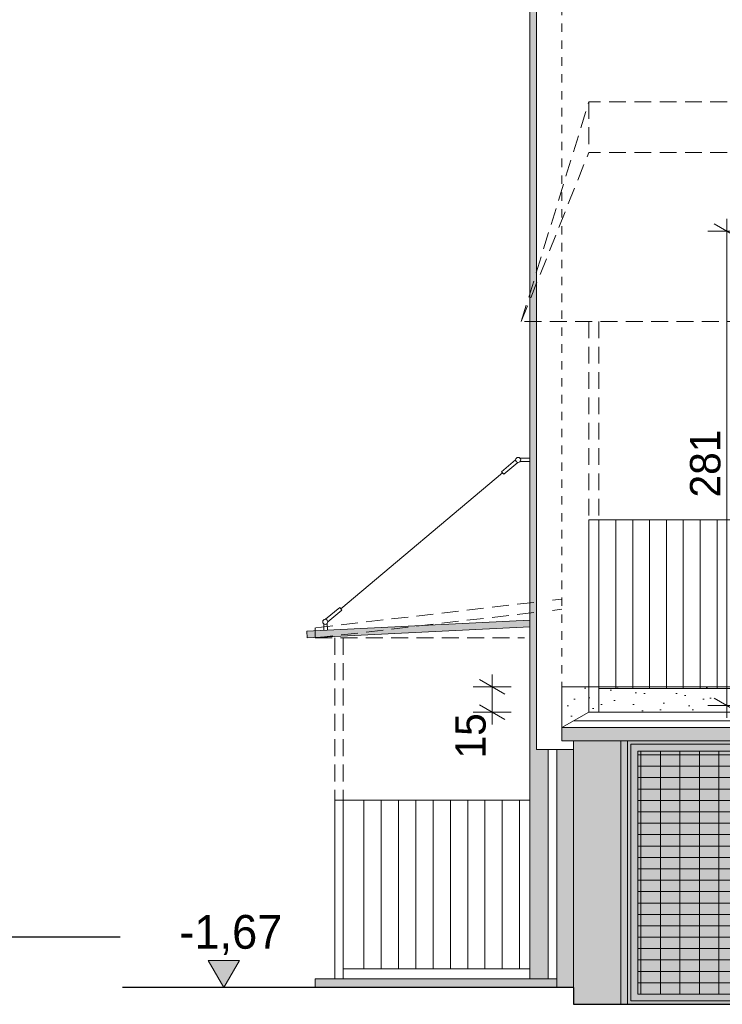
# Model space of a CAD drawing. Extents: x -149893 to 127691, y 5328 to 37028.
# Tile 24 of 88: x -43348 to -39186, y 19143 to 24975. Entities that reach past the tile are written whole.
import ezdxf

# ---------------------------------------------------------------- set-up
doc = ezdxf.new("R2010")
doc.units = 0
doc.header["$MEASUREMENT"] = 0
doc.linetypes.add('Hidden Line', pattern=[100, 50, -50])
doc.linetypes.add('Krawędzie ukryte', pattern=[150, 100, -50])
for name, color, linetype, lineweight, true_color in [('arch izolacje_Nr_Pióra__9', 7, 'Continuous', 13, 0x3dad99), ('Arch kolorystyka_Nr_Pióra__81', 7, 'Continuous', 13, 0x6a6a6a), ('Arch okna_Nr_Pióra__82', 7, 'Continuous', 20, 0xaaaaaa), ('INWENT.ŚCIANY_Nr_Pióra__2', 7, 'Continuous', 13, 0x7f7f7f)]:
    doc.layers.add(name, color=color, linetype=linetype, lineweight=lineweight, true_color=true_color)
for name, color, linetype, lineweight in [('Arch okna_Nr_Pióra__19', 255, 'Continuous', 20), ('Arch okna_Nr_Pióra__5', 7, 'Continuous', 13), ('Arch wymiary_Nr_Pióra__21', 7, 'Continuous', 13), ('Arch wymiary_Nr_Pióra__5', 7, 'Continuous', 13), ('Arch wyposażenie_Nr_Pióra__21', 7, 'Continuous', 13), ('INWENT BALUSTRADY_Nr_Pióra__5', 7, 'Continuous', 13), ('INWENT ODWODNIENIE_Nr_Pióra__21', 7, 'Continuous', 13), ('INWENT TEREN_Nr_Pióra__1', 7, 'Continuous', 25), ('INWENT.ŚCIANY_Nr_Pióra__5', 7, 'Continuous', 13), ('Istniejące schody_Nr_Pióra__21', 7, 'Continuous', 13)]:
    doc.layers.add(name, color=color, linetype=linetype, lineweight=lineweight)
doc.layers.add('Arch wymiary', color=7, linetype='Continuous')
doc.styles.add('GENERATED_STYLE_1', font='txt')
doc.styles.add('GENERATED_STYLE_3', font='txt')
doc.dimstyles.new('GENERATED_STYLE__6', dxfattribs={"dimtxt": 179.999995, "dimasz": 114, "dimexe": 0.18, "dimexo": 0, "dimgap": 0.09, "dimtad": 1, "dimdec": 0, "dimlfac": 0.1, "dimzin": 0, "dimdsep": 46, "dimtxsty": 'GENERATED_STYLE_3', "dimblk": 'ARROWHEAD_2', "dimblk1": 'ARROWHEAD_2', "dimblk2": 'ARROWHEAD_2', "dimcen": 0.09, "dimclrd": 7, "dimclre": 7, "dimclrt": 7, "dimazin": 0, "dimtfac": 1, "dimtdec": 4, "dimtmove": 0, "dimatfit": 3, "dimfxl": 0, "dimtolj": 1, "dimtzin": 0, "dimarcsym": 0})
pattern_1 = [(45, (0, 300), (-95.4594, 95.4594), [0, -90, 0, -135]), (110, (300, 300), (126.8585, 46.1727), [0, -66, 0, -114])]

# ---------------------------------------------------------------- blocks, each defined once
blk = doc.blocks.new('Wymiary_56', base_point=(-42139.1, 19242.8))
at = {"layer": 'Arch wymiary_Nr_Pióra__21', "linetype": 'Continuous'}
blk.add_hatch(color=256, dxfattribs=at).paths.add_polyline_path([(-42139.1, 19242.8), (-42231.9, 19402.8), (-42046.3, 19402.8)], flags=0)
for p, q in [((-42139.1, 19242.8), (-42231.9, 19402.8)), ((-42231.9, 19402.8), (-42046.3, 19402.8)), ((-42046.3, 19402.8), (-42139.1, 19242.8)), ((-42139.1, 19242.8), (-42259.1, 19242.8)), ((-42139.1, 19242.8), (-42019.1, 19242.8))]:
    blk.add_line(p, q, dxfattribs=at)
at = {"layer": 'Arch wymiary_Nr_Pióra__21', "insert": (-42401.7, 19434.8), "char_height": 200, "attachment_point": 7, "style": 'GENERATED_STYLE_1'}
blk.add_mtext('{-1,67}', dxfattribs=at)
blk = doc.blocks.new('*D379')
at = {"layer": 'Arch wymiary_Nr_Pióra__5', "linetype": 'Continuous'}
for p, q in [((-39158.6, 23722.8), (-39158.6, 23796.2)), ((-39083.6, 23679.5), (-39233.6, 23766.1)), ((-39046.1, 23722.8), (-39271.1, 23722.8)), ((-39158.6, 20912.8), (-39158.6, 23722.8)), ((-39233.6, 20956.1), (-39083.6, 20869.5)), ((-39046.1, 20912.8), (-39271.1, 20912.8)), ((-39158.6, 20839.5), (-39158.6, 20912.8))]:
    blk.add_line(p, q, dxfattribs=at)
at = {"layer": 'Arch wymiary_Nr_Pióra__5', "insert": (-39194.6, 22145), "char_height": 180, "attachment_point": 7, "rotation": 90, "style": 'GENERATED_STYLE_3'}
blk.add_mtext('{281}', dxfattribs=at)
blk = doc.blocks.new('ARROWHEAD_2')
at = {"color": 0, "linetype": 'Continuous', "lineweight": 0}
for p, q in [((-0.378, -0.655), (0.378, 0.655)), ((0, 0), (-1, 0))]:
    blk.add_line(p, q, dxfattribs=at)
blk = doc.blocks.new('*D402')
at = {"layer": 'Arch wymiary_Nr_Pióra__5', "linetype": 'Continuous'}
for p, q in [((-40474, 20979.5), (-40624, 21066.1)), ((-40549, 21022.8), (-40549, 21096.2)), ((-40436.5, 21022.8), (-40661.5, 21022.8)), ((-40549, 20872.8), (-40549, 21022.8)), ((-40624, 20916.1), (-40474, 20829.5)), ((-40436.5, 20872.8), (-40661.5, 20872.8)), ((-40549, 20799.5), (-40549, 20872.8))]:
    blk.add_line(p, q, dxfattribs=at)
at = {"layer": 'Arch wymiary_Nr_Pióra__5', "insert": (-40585, 20599.1), "char_height": 180, "attachment_point": 7, "rotation": 90, "style": 'GENERATED_STYLE_3'}
blk.add_mtext('{15}', dxfattribs=at)

msp = doc.modelspace()

# ---------------------------------------------------------------- hatches: boundary and pattern name
at = {"layer": 'Arch kolorystyka_Nr_Pióra__81', "linetype": 'Continuous'}
for points in [[(-40925.1, 27777.2, 0.189103), (-40905.1, 27726.2), (-40905.1, 27557.3, 0.236776), (-40860.9, 27469.2), (-40326.7, 27070.8), (-40326.7, 21520.7), (-40326.7, 21460.7), (-40326.7, 19292.8), (-40216.7, 19292.8), (-40216.7, 20652.8), (-40286.7, 20652.8), (-40286.7, 27178.2), (-40795.1, 27557.3), (-40795.1, 27726.2, 0.189103), (-40775.1, 27777.2)], [(-41645.2, 21312.8), (-40326.7, 21378.8), (-40326.7, 21418.8), (-41647.2, 21352.8)]]:
    msp.add_hatch(color=256, dxfattribs=at).paths.add_polyline_path(points, flags=0)
at = {"layer": 'Arch okna_Nr_Pióra__19', "linetype": 'Continuous'}
h = msp.add_hatch(dxfattribs=at)
h.set_pattern_fill('Carpet', color=256, style=0, pattern_type=2)
h.set_pattern_definition(pattern_1)
h.paths.add_polyline_path([(-40136.7, 21022.8), (-40136.7, 20782.8), (-39976.7, 20872.8), (-35626.7, 20872.8), (-35276.7, 20872.8), (-35276.7, 20912.8), (-36391.7, 20912.8), (-37861.7, 20912.8), (-37861.7, 21022.8)], flags=0)
h = msp.add_hatch(dxfattribs=at)
h.set_pattern_fill('Carpet', color=256, style=0, pattern_type=2)
h.set_pattern_definition(pattern_1)
h.paths.add_polyline_path([(-40166.7, 19292.8), (-41596.7, 19292.8), (-41596.7, 19242.8), (-40166.7, 19242.8), (-40066.7, 19242.8), (-40066.7, 19142.8), (-35686.7, 19142.8), (-32196.7, 19252.8), (-32196.7, 19322.8), (-32506.7, 19322.8), (-32506.7, 19372.8), (-32506.7, 19480.1), (-32816.7, 19480.1), (-32816.7, 19530.1), (-32816.7, 19637.3), (-33126.7, 19637.3), (-33126.7, 19687.3), (-33126.7, 19794.5), (-33436.7, 19794.5), (-33436.7, 19844.5), (-33436.7, 19951.7), (-33746.7, 19951.7), (-33746.7, 20001.7), (-33746.7, 20108.9), (-34056.7, 20108.9), (-34056.7, 20158.9), (-34056.7, 20266.2), (-34366.7, 20266.2), (-34366.7, 20316.2), (-34366.7, 20423.4), (-34676.7, 20423.4), (-34676.7, 20473.4), (-34676.7, 20580.6), (-34986.7, 20580.6), (-34986.7, 20630.6), (-34986.7, 20737.8), (-35296.7, 20737.8), (-35296.7, 20747.8), (-35296.7, 20822.8), (-35396.7, 20822.8), (-35396.7, 20782.8), (-40136.7, 20782.8), (-40136.7, 20702.8), (-40066.7, 20702.8), (-40066.7, 20652.8), (-40166.7, 20652.8)], flags=0)
at = {"layer": 'Arch okna_Nr_Pióra__5', "linetype": 'Continuous'}
h = msp.add_hatch(dxfattribs=at)
h.set_pattern_fill('Grid_60x120', color=256, style=0, pattern_type=2)
h.set_pattern_definition([(0, (-39321.75, 19202.83), (0, 67.5), []), (90, (-39321.75, 19202.83), (-115.5925, 0), [])])
h.paths.add_polyline_path([(-38956.7, 20642.8), (-39686.7, 20642.8), (-39686.7, 19202.8), (-38956.7, 19202.8)], flags=0)
at = {"layer": 'Arch okna_Nr_Pióra__82', "linetype": 'Continuous'}
msp.add_hatch(color=256, dxfattribs=at).paths.add_polyline_path([(-39786.7, 19142.8), (-39746.7, 19142.8), (-39746.7, 20702.8), (-39786.7, 20702.8)], flags=0)
h = msp.add_hatch(color=256, dxfattribs=at)
h.paths.add_polyline_path([(-39726.7, 20682.8), (-38916.7, 20682.8), (-38916.7, 19162.8), (-39726.7, 19162.8)], flags=0)
h.paths.add_polyline_path([(-39686.7, 19202.8), (-38956.7, 19202.8), (-38956.7, 20642.8), (-39686.7, 20642.8)], flags=0)

# ---------------------------------------------------------------- linework, layer by layer
at = {"layer": 'arch izolacje_Nr_Pióra__9', "linetype": 'Continuous'}
for p, q in [((-40286.7, 27462.8), (-40286.7, 20652.8)), ((-40136.7, 21022.8), (-40136.7, 20782.8)), ((-37861.7, 21022.8), (-40136.7, 21022.8)), ((-40066.7, 20652.8), (-40286.7, 20652.8)), ((-40166.7, 20652.8), (-40166.7, 19242.8))]:
    msp.add_line(p, q, dxfattribs=at)
at = {"layer": 'Arch okna_Nr_Pióra__5', "linetype": 'Continuous'}
for p, q in [((-39786.7, 20702.8), (-39746.7, 20702.8)), ((-39786.7, 19142.8), (-39786.7, 20702.8)), ((-39746.7, 19142.8), (-39746.7, 20702.8)), ((-39726.7, 19162.8), (-39726.7, 20682.8)), ((-39726.7, 20682.8), (-38916.7, 20682.8)), ((-39686.7, 20642.8), (-38956.7, 20642.8)), ((-39686.7, 19202.8), (-39686.7, 20642.8)), ((-38956.7, 19202.8), (-39686.7, 19202.8)), ((-39746.7, 19142.8), (-39786.7, 19142.8)), ((-38916.7, 19162.8), (-39726.7, 19162.8))]:
    msp.add_line(p, q, dxfattribs=at)
at = {"layer": 'Arch wyposażenie_Nr_Pióra__21', "linetype": 'Continuous'}
for p, q in [((-40493.5, 22297.7), (-40410.2, 22367.6)), ((-40480.7, 22282.3), (-40397.3, 22352.3)), ((-40326.7, 22377.1), (-40384, 22377.1)), ((-40326.7, 22357.1), (-40384, 22357.1)), ((-41445.9, 21485.4), (-40487.1, 22290)), ((-40493.5, 22297.7), (-40480.7, 22282.3)), ((-41535.7, 21423.2), (-41452.4, 21493.1)), ((-41522.9, 21407.8), (-41439.5, 21477.8)), ((-41452.4, 21493.1), (-41439.5, 21477.8)), ((-41647.2, 21352.8), (-40326.7, 21418.8)), ((-41645.2, 21312.8), (-41647.2, 21352.8)), ((-41645.2, 21312.8), (-40326.7, 21378.8)), ((-41545.4, 21357.9), (-41547.3, 21396.6)), ((-41525.4, 21358.9), (-41527.3, 21397.6))]:
    msp.add_line(p, q, dxfattribs=at)
for centre in [(-40395.2, 22367.1), (-41537.9, 21408.3)]:
    msp.add_circle(centre, 15, dxfattribs=at)
at = {"layer": 'INWENT BALUSTRADY_Nr_Pióra__5', "linetype": 'Continuous'}
for p, q in [((-38716.7, 22012.8), (-39976.7, 22012.8)), ((-39976.7, 22012.8), (-39976.7, 20872.8)), ((-39916.7, 22012.8), (-39916.7, 20872.8)), ((-39816.7, 21012.8), (-39816.7, 22012.8)), ((-39716.7, 21012.8), (-39716.7, 22012.8)), ((-39616.7, 21012.8), (-39616.7, 22012.8)), ((-39516.7, 21012.8), (-39516.7, 22012.8)), ((-39416.7, 21012.8), (-39416.7, 22012.8)), ((-39316.7, 21012.8), (-39316.7, 22012.8)), ((-39216.7, 21012.8), (-39216.7, 22012.8)), ((-38716.7, 21012.8), (-39916.7, 21012.8)), ((-40326.7, 20352.8), (-41481.7, 20352.8)), ((-41481.7, 20352.8), (-41481.7, 19292.8)), ((-41431.7, 20352.8), (-41431.7, 19292.8)), ((-41309.2, 20352.8), (-41309.2, 19352.8)), ((-41206.7, 20352.8), (-41206.7, 19352.8)), ((-41104.2, 20352.8), (-41104.2, 19352.8)), ((-41001.7, 20352.8), (-41001.7, 19352.8)), ((-40899.2, 20352.8), (-40899.2, 19352.8)), ((-40796.7, 20352.8), (-40796.7, 19352.8)), ((-40694.2, 20352.8), (-40694.2, 19352.8)), ((-40591.7, 20352.8), (-40591.7, 19352.8)), ((-40489.2, 20352.8), (-40489.2, 19352.8)), ((-40386.7, 20352.8), (-40386.7, 19352.8)), ((-41431.7, 19352.8), (-40326.7, 19352.8))]:
    msp.add_line(p, q, dxfattribs=at)
at = {"layer": 'INWENT ODWODNIENIE_Nr_Pióra__21', "linetype": 'Continuous'}
for p, q in [((-40326.7, 27070.8), (-40326.7, 19292.8)), ((-40216.7, 20652.8), (-40216.7, 19292.8))]:
    msp.add_line(p, q, dxfattribs=at)
at = {"layer": 'INWENT TEREN_Nr_Pióra__1', "linetype": 'Continuous'}
for p, q in [((-45036.9, 19542.8), (-42753.1, 19542.8)), ((-40066.7, 19242.8), (-42738.5, 19242.8)), ((-40066.7, 19242.8), (-40066.7, 19142.8)), ((-40066.7, 19142.8), (-35686.7, 19142.8))]:
    msp.add_line(p, q, dxfattribs=at)
at = {"layer": 'INWENT.ŚCIANY_Nr_Pióra__2', "linetype": 'Krawędzie ukryte'}
for p, q in [((-40376.7, 23187.8), (-39976.7, 24487.8)), ((-39976.7, 24487.8), (-39976.7, 24187.8)), ((-35556.7, 24487.8), (-39976.7, 24487.8)), ((-40376.7, 23187.8), (-39976.7, 24187.8)), ((-35556.7, 24187.8), (-39976.7, 24187.8)), ((-35156.7, 23187.8), (-40376.7, 23187.8)), ((-39976.7, 23187.8), (-39976.7, 22012.8)), ((-39916.7, 23187.8), (-39916.7, 22012.8)), ((-40301.7, 21523.6), (-41596.7, 21372.8)), ((-40136.7, 21542.8), (-40191.7, 21536.4)), ((-40301.7, 21463.6), (-41596.7, 21312.8)), ((-40136.7, 21482.8), (-40191.7, 21476.4)), ((-41596.7, 21312.8), (-41596.7, 21372.8)), ((-41596.7, 21312.8), (-40356.7, 21312.8)), ((-41481.7, 21312.8), (-41481.7, 20352.8)), ((-41431.7, 21312.8), (-41431.7, 20352.8))]:
    msp.add_line(p, q, dxfattribs=at)
at = {"layer": 'INWENT.ŚCIANY_Nr_Pióra__5', "linetype": 'Hidden Line'}
msp.add_line((-40136.7, 27952.3), (-40136.7, 20782.8), dxfattribs=at)
at = {"layer": 'INWENT.ŚCIANY_Nr_Pióra__5', "linetype": 'Continuous'}
for p, q in [((-39976.7, 20872.8), (-40136.7, 20782.8)), ((-40066.7, 20702.8), (-40066.7, 19142.8)), ((-39786.7, 19142.8), (-39786.7, 20702.8)), ((-40166.7, 19292.8), (-41596.7, 19292.8)), ((-41596.7, 19292.8), (-41596.7, 19242.8))]:
    msp.add_line(p, q, dxfattribs=at)
at = {"layer": 'Istniejące schody_Nr_Pióra__21', "linetype": 'Continuous'}
for p, q in [((-35626.7, 20822.8), (-40065.6, 20822.8)), ((-35626.7, 20872.8), (-39976.7, 20872.8)), ((-35396.7, 20782.8), (-40136.7, 20782.8)), ((-40136.7, 20702.8), (-40136.7, 20782.8)), ((-35396.7, 20702.8), (-40136.7, 20702.8))]:
    msp.add_line(p, q, dxfattribs=at)

# ---------------------------------------------------------------- block references
at = {"layer": 'Arch wymiary', "linetype": 'Continuous'}
msp.add_blockref('Wymiary_56', (-42139.1, 19242.8), dxfattribs=at)

# ---------------------------------------------------------------- dimensions: what is measured, and where the dimension line sits
for base, p1, p2, picture, middle in [((-39158.6, 20912.8), (-36391.7, 20912.8), (-35279.2, 23722.8), '*D379', (-39284.6, 22349.9)), ((-40549, 20872.8), (-39916.7, 20872.8), (-40042.4, 21022.8), '*D402', (-40675, 20735.7))]:
    dim = msp.add_linear_dim(base=base, p1=p1, p2=p2, angle=90, dimstyle='GENERATED_STYLE__6', dxfattribs=at)
    dim.commit()
    dim.dimension.update_dxf_attribs({"geometry": picture, "text_midpoint": middle})

doc.saveas('drawing.dxf')
